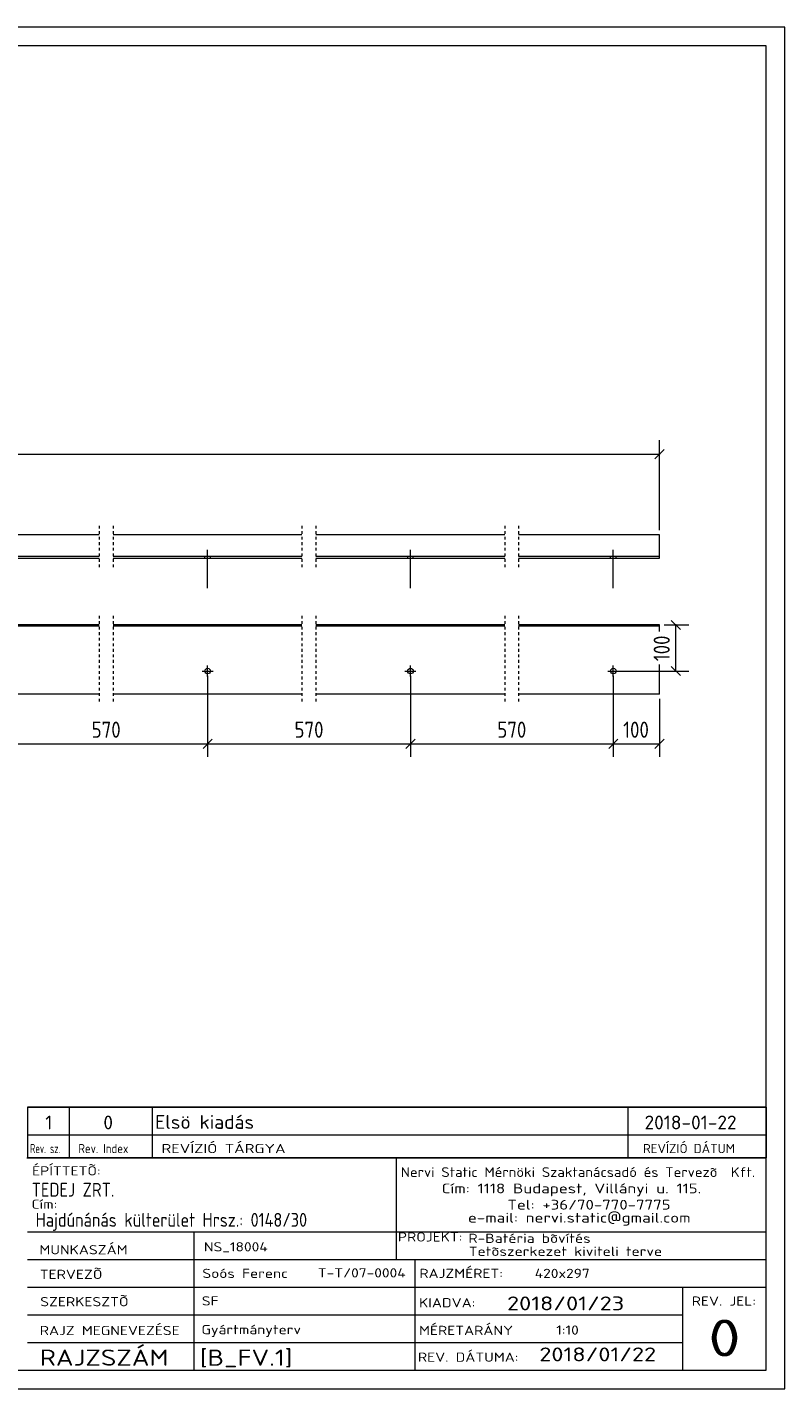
# Model space of a CAD drawing. Header units: millimetres. Extents: x 1 to 419, y 1 to 296.
# Tile 2 of 2: x 255 to 419, y 1 to 296. Entities that reach past the tile are written whole.
import ezdxf

# ---------------------------------------------------------------- set-up
doc = ezdxf.new("R2010")
doc.units = ezdxf.units.MM
doc.header["$LTSCALE"] = 0.6
doc.linetypes.add('XKITLINE00', pattern=[0])
doc.linetypes.add('XKITLINE01', pattern=[4, 1, -1, 1, -1])
for name, color, linetype, lineweight in [('Bolt', 7, 'Continuous', 0), ('DrawingSheet', 5, 'Continuous', 0), ('OtherObjectType', 1, 'Continuous', 0), ('Part', 2, 'Continuous', 0), ('Z-DIMENSIONS', 1, 'Continuous', 0)]:
    doc.layers.add(name, color=color, linetype=linetype, lineweight=lineweight)
doc.styles.add('ISOCPEUR', font='ISOCPEUR.TTF')

msp = doc.modelspace()

# ---------------------------------------------------------------- linework, layer by layer
at = {"layer": 'Bolt', "color": 3, "linetype": 'XKITLINE00', "lineweight": 0}
for p, q in [((293.39, 181), (293.39, 181.3)), ((293.99, 174.5), (293.99, 182.8)), ((294.59, 181), (294.59, 181.3)), ((337.32, 181), (337.32, 181.3)), ((337.92, 174.5), (337.92, 182.8)), ((338.52, 181), (338.52, 181.3)), ((381.26, 181), (381.26, 181.3)), ((381.86, 174.5), (381.86, 182.8)), ((382.46, 181), (382.46, 181.3)), ((292.79, 156.5), (295.19, 156.5)), ((293.99, 155.3), (293.99, 157.7)), ((336.72, 156.5), (339.12, 156.5)), ((337.92, 155.3), (337.92, 157.7)), ((380.66, 156.5), (383.06, 156.5)), ((381.86, 155.3), (381.86, 157.7))]:
    msp.add_line(p, q, dxfattribs=at)
for centre in [(293.99, 156.5), (337.92, 156.5), (381.86, 156.5)]:
    msp.add_circle(centre, 0.6, dxfattribs=at)
at = {"layer": 'DrawingSheet', "color": 2, "linetype": 'XKITLINE00', "lineweight": 0}
for p, q in [((419, 296), (1, 296)), ((419, 1), (419, 296)), ((1, 1), (419, 1))]:
    msp.add_line(p, q, dxfattribs=at)
at = {"layer": 'DrawingSheet', "color": 3, "linetype": 'XKITLINE00', "lineweight": 0}
for p, q in [((415, 292), (5, 292)), ((415, 5), (415, 292)), ((5, 5), (415, 5))]:
    msp.add_line(p, q, dxfattribs=at)
at = {"layer": 'OtherObjectType', "color": 7, "linetype": 'XKITLINE00', "lineweight": 0}
for p, q in [((255, 62.05), (415, 62.05)), ((255, 62.05), (255, 56.05)), ((264, 62.05), (264, 56.05)), ((282, 62.05), (282, 56.05)), ((385, 62.05), (385, 56.05)), ((415, 62.05), (415, 56.05)), ((255, 56.05), (255, 51.05)), ((255, 56.05), (415, 56.05)), ((264, 56.05), (264, 51.05)), ((282, 56.05), (282, 51.05)), ((385, 56.05), (385, 51.05)), ((415, 56.05), (415, 51.05)), ((254.84, 51.05), (415, 51.05)), ((415, 51.05), (255, 51.05)), ((334.84, 51), (334.84, 35)), ((414.98, 5), (415, 51.05)), ((254.98, 35), (414.98, 35)), ((290.98, 35), (290.98, 5)), ((334.84, 35), (334.84, 29)), ((254.98, 29), (338.84, 29)), ((338.84, 29), (338.84, 5)), ((338.84, 29), (414.84, 29)), ((254.98, 23), (414.98, 23)), ((396.84, 23), (396.84, 5)), ((254.98, 17), (396.84, 17)), ((254.98, 11), (396.98, 11)), ((254.98, 5), (414.98, 5))]:
    msp.add_line(p, q, dxfattribs=at)
at = {"layer": 'OtherObjectType', "color": 1, "linetype": 'XKITLINE00', "lineweight": 0}
for p, q in [((415, 62.05), (255, 62.05)), ((255, 56.05), (415, 56.05))]:
    msp.add_line(p, q, dxfattribs=at)
at = {"layer": 'Part', "color": 2, "linetype": 'XKITLINE00', "lineweight": 0}
for p, q in [((270.49, 186), (229.56, 186)), ((314.42, 186), (273.49, 186)), ((358.36, 186), (317.42, 186)), ((391.86, 186), (361.36, 186)), ((391.86, 181), (391.86, 186)), ((270.49, 181.3), (229.56, 181.3)), ((229.56, 181), (270.49, 181)), ((314.42, 181.3), (273.49, 181.3)), ((273.49, 181), (314.42, 181)), ((358.36, 181.3), (317.42, 181.3)), ((317.42, 181), (358.36, 181)), ((391.86, 181.3), (361.36, 181.3)), ((361.36, 181), (391.86, 181)), ((270.49, 166.5), (229.56, 166.5)), ((270.49, 166.2), (229.56, 166.2)), ((314.42, 166.5), (273.49, 166.5)), ((314.42, 166.2), (273.49, 166.2)), ((358.36, 166.5), (317.42, 166.5)), ((358.36, 166.2), (317.42, 166.2)), ((391.86, 166.5), (361.36, 166.5)), ((391.86, 166.2), (361.36, 166.2)), ((391.86, 165.06), (391.86, 166.5)), ((391.86, 151.5), (391.86, 157.94)), ((270.49, 151.5), (229.56, 151.5)), ((314.42, 151.5), (273.49, 151.5)), ((358.36, 151.5), (317.42, 151.5)), ((391.86, 151.5), (361.36, 151.5))]:
    msp.add_line(p, q, dxfattribs=at)
at = {"layer": 'Part', "color": 2, "linetype": 'XKITLINE01', "lineweight": 0}
for p, q in [((270.49, 188), (270.49, 179)), ((273.49, 188), (273.49, 179)), ((314.42, 188), (314.42, 179)), ((317.42, 188), (317.42, 179)), ((358.35, 188), (358.35, 179)), ((361.36, 188), (361.36, 179)), ((270.49, 168.5), (270.49, 149.5)), ((273.49, 168.5), (273.49, 149.5)), ((314.42, 168.5), (314.42, 149.5)), ((317.42, 168.5), (317.42, 149.5)), ((358.35, 168.5), (358.35, 149.5)), ((361.36, 168.5), (361.36, 149.5))]:
    msp.add_line(p, q, dxfattribs=at)
at = {"layer": 'Z-DIMENSIONS', "color": 7, "linetype": 'XKITLINE00', "lineweight": 0}
for p, q in [((391.86, 187), (391.86, 206.55)), ((392.85, 204.49), (390.87, 202.51)), ((20.39, 203.5), (391.86, 203.5)), ((392.86, 166.5), (398.19, 166.5)), ((394.4, 167.49), (396.38, 165.51)), ((395.39, 156.5), (395.39, 166.5)), ((382.86, 156.5), (398.19, 156.5)), ((394.4, 157.49), (396.38, 155.51)), ((293.99, 155.5), (293.99, 137.95)), ((293.99, 155.5), (293.99, 137.95)), ((337.92, 155.5), (337.92, 137.95)), ((337.92, 155.5), (337.92, 137.95)), ((381.86, 155.5), (381.86, 137.95)), ((381.86, 155.5), (381.86, 137.95)), ((391.86, 150.5), (391.86, 137.95)), ((294.98, 141.74), (293, 139.76)), ((294.98, 141.74), (293, 139.76)), ((338.91, 141.74), (336.93, 139.76)), ((338.91, 141.74), (336.93, 139.76)), ((382.85, 141.74), (380.87, 139.76)), ((382.85, 141.74), (380.87, 139.76)), ((392.85, 141.74), (390.87, 139.76)), ((250.06, 140.75), (293.99, 140.75)), ((293.99, 140.75), (337.92, 140.75)), ((337.92, 140.75), (381.86, 140.75)), ((381.86, 140.75), (391.86, 140.75))]:
    msp.add_line(p, q, dxfattribs=at)
at = {"layer": 'Z-DIMENSIONS', "color": 3}
for p in [(391.86, 203.5), (395.39, 166.5), (395.39, 156.5), (293.99, 140.75), (293.99, 140.75), (337.92, 140.75), (337.92, 140.75), (381.86, 140.75), (381.86, 140.75), (391.86, 140.75)]:
    msp.add_point(p, dxfattribs=at)

# ---------------------------------------------------------------- texts
at = {"layer": 'OtherObjectType', "color": 7, "style": 'ISOCPEUR'}
for s, height, width, p in [('1', 3, 1.017001, (258.82, 57.2)), ('0', 3, 1.017001, (271.4, 57.2)), ('Elsö kiadás', 3, 1.017001, (282.63, 57.31)), ('2018-01-22', 3, 1.017001, (388.62, 57.2)), ('Rev. sz.', 2, 0.68, (255.54, 52.05)), ('Rev. Index', 2, 0.85, (266, 52.05)), ('REVÍZIÓ TÁRGYA', 2, 1.275, (284, 52.05)), ('REVÍZIÓ DÁTUM', 2, 1.02, (388.28, 52.05)), ('ÉPÍTTETÕ:', 2, 1.211571, (255.96, 47.22)), ('Nervi Static Mérnöki\xa0Szaktanácsadó\xa0és\xa0Tervezõ  Kft.', 2.1176, 1.08375, (335.84, 46.88)), ('TEDEJ ZRT.', 3, 0.85, (255.87, 42.62)), ('Cím:\xa01118 Budapest, Villányi u. 115.', 2.1176, 1.250101, (344.68, 43.35)), ('Cím:', 2, 1.211571, (255.84, 40)), ('Tel:\xa0+36/70-770-7775', 2.1176, 1.250101, (358.91, 39.82)), ('Hajdúnánás külterület Hrsz.: 0148/30', 3, 0.85, (256.73, 36.1)), ('e-mail:\xa0nervi.static@gmail.com', 2.1176, 1.250101, (350.38, 37)), ('MUNKASZÁM', 2, 1.211571, (257.55, 30.12)), ('NS_18004', 2, 1.211571, (293.17, 30.76)), ('PROJEKT:', 2, 1.211571, (335.18, 32.9)), ('R-Batéria bõvítés', 2, 1.211571, (350.47, 32.6)), ('Tetõszerkezet kiviteli terve', 2, 1.211571, (350.54, 29.78)), ('TERVEZÕ', 2, 1.211571, (257.63, 24.79)), ('Soós Ferenc', 2, 1.211571, (292.84, 25)), ('T-T/07-0004', 2, 1.211571, (317.86, 25.11)), ('RAJZMÉRET:', 2, 1.211571, (339.84, 25)), ('420x297', 2, 1.211571, (364.84, 25)), ('SZERKESZTÕ', 2, 1.211571, (257.72, 18.87)), ('SF', 2, 1.211571, (292.72, 19.04)), ('2018/01/23', 3, 1.275, (358.84, 18)), ('REV. JEL:', 2, 1.211571, (398.84, 19)), ('KIADVA:', 2, 1.211571, (339.78, 18.64)), ('RAJZ MEGNEVEZÉSE', 2, 1.211571, (257.62, 12.62)), ('Gyártmányterv', 2, 1.211571, (292.65, 12.82)), ('MÉRETARÁNY', 2, 1.211571, (339.78, 12.65)), ('1:10', 2, 1.211571, (369.51, 12.72)), ('0', 8, 1.275, (402.45, 8)), ('RAJZSZÁM', 3.5, 1.211571, (257.62, 6)), ('[B_FV.1]', 3.5, 1.211571, (292.3, 5.99)), ('REV. DÁTUMA:', 2, 1.211571, (339.53, 6.85)), ('2018/01/22', 3, 1.275, (365.83, 6.95))]:
    msp.add_text(s, height=height, dxfattribs=dict(at, width=width)).set_placement(p)
at = {"layer": 'Z-DIMENSIONS', "color": 3, "style": 'ISOCPEUR', "width": 0.85}
msp.add_text('100', height=3.5, rotation=90.0002, dxfattribs=at).set_placement((394.09, 158.64))
for s, p in [('570', (268.86, 142.05)), ('570', (312.8, 142.05)), ('570', (356.73, 142.05)), ('100', (384, 142.05))]:
    msp.add_text(s, height=3.5, dxfattribs=at).set_placement(p)

doc.saveas('drawing.dxf')
